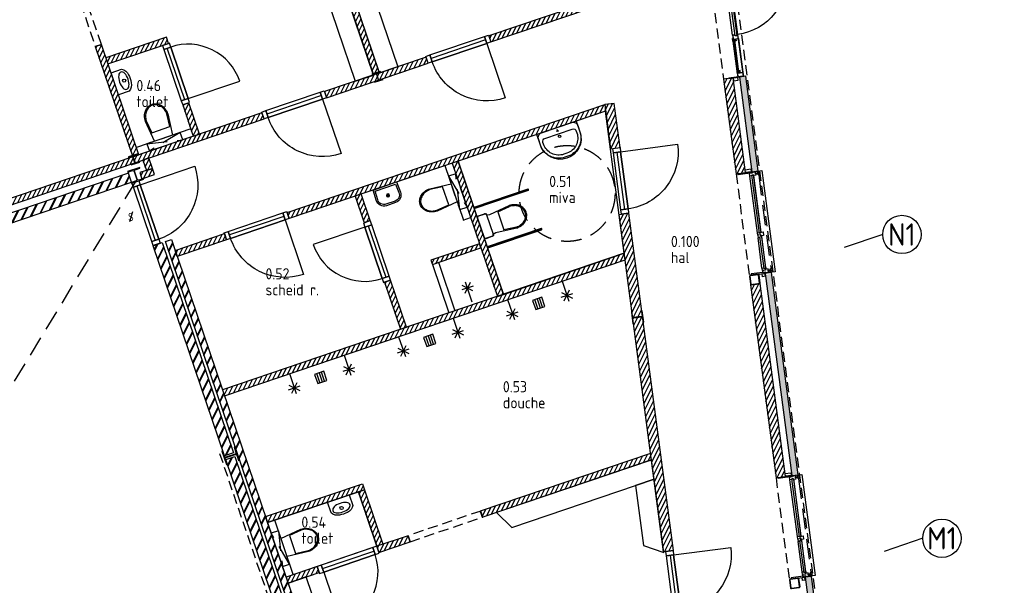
# Model space of a CAD drawing. Header units: millimetres. Extents: x -30480 to 214890, y -181324 to 108676.
# Tile 29 of 48: x 87044 to 102439, y -110970 to -102125. Entities that reach past the tile are written whole.
import ezdxf
from ezdxf.enums import TextEntityAlignment as Align
from ezdxf.xclip import XClip

# ---------------------------------------------------------------- set-up
doc = ezdxf.new("R2010")
doc.units = ezdxf.units.MM
doc.header["$LTSCALE"] = 100
doc.header["$XCLIPFRAME"] = 2
for name, pattern in [('082403 X-ref$0$DASHDOT2', [12.7, 6.35, -3.175, 0, -3.175]), ('082403 X-ref$0$DASHED', [0.75, 0.5, -0.25]), ('082403 X-ref$0$DASHED2', [9.525, 6.35, -3.175]), ('082403 X-ref$0$HIDDEN2', [4.7625, 3.175, -1.5875])]:
    doc.linetypes.add(name, pattern=pattern)
for name, color, linetype in [('082403 X-ref$0$Beveilig-Alg-Txt', 253, 'Continuous'), ('082403 X-ref$0$bib', 253, 'Continuous'), ('082403 X-ref$0$BiKoz-Draai-Az', 253, 'Continuous'), ('082403 X-ref$0$BiKoz-Hout-Az', 253, 'Continuous'), ('082403 X-ref$0$BiKoz-Hout-Drs', 253, 'Continuous'), ('082403 X-ref$0$BiWand-Bakst-Drs', 253, 'Continuous'), ('082403 X-ref$0$BuKoz-Alum-Az', 253, 'Continuous'), ('082403 X-ref$0$BuKoz-Alum-Drs', 253, 'Continuous'), ('082403 X-ref$0$BuKoz-Glas-Drs', 253, 'Continuous'), ('082403 X-ref$0$BuWand-Alg-Arc', 253, 'Continuous'), ('082403 X-ref$0$BuWand-Bakst-Drs', 253, 'Continuous'), ('082403 X-ref$0$Construct-Beton-Drs', 253, 'Continuous'), ('082403 X-ref$0$Construct-Staal-Drs', 253, 'Continuous'), ('082403 X-ref$0$DIM25', 8, 'Continuous'), ('082403 X-ref$0$Inricht-Alg-Az', 253, 'Continuous'), ('082403 X-ref$0$InrSanit-Alg-Az', 253, 'Continuous'), ('082403 X-ref$0$kozijn', 8, 'Continuous'), ('082403 X-ref$0$kozijn1', 8, 'Continuous'), ('082403 X-ref$0$MTXT25-1', 253, 'Continuous'), ('082403 X-ref$0$MTXT35-1', 253, 'Continuous'), ('082403 X-ref$0$nieuw uitzet', 253, 'Continuous'), ('082403 X-ref$0$Sanitair-Alg-Az', 253, 'Continuous'), ('082403 X-ref$0$Sanitair-Alg-Drs', 253, 'Continuous'), ('082403 X-ref$0$Stramien-Alg-Az', 9, '082403 X-ref$0$DASHDOT2'), ('082403 X-ref$0$Stramien-Alg-Drs', 8, 'Continuous'), ('082403 X-ref$0$Stramien-Alg-Txt', 253, 'Continuous'), ('082403 X-ref$0$Vloer-Alg-Arc', 253, 'Continuous'), ('082403 X-ref$0$VloerAfw-Hard-Az', 253, 'Continuous')]:
    doc.layers.add(name, color=color, linetype=linetype)
doc.styles.add('082403 X-ref$0$BOS', font='isocp.shx')
doc.styles.add('082403 X-ref$0$Standard', font='isocp.shx')
pattern_1 = [(63.75, (9.52, 3.23), (-51.256277, 25.2768), [])]

# ---------------------------------------------------------------- blocks, each defined once
blk = doc.blocks.new('082403 X-ref$0$binkozdeur1034')
at = {"layer": '082403 X-ref$0$BiKoz-Draai-Az'}
blk.add_lwpolyline([(967, 0), (67, 0), (67, -900, 0.414214)], format="xyb", close=True, dxfattribs=at)
at = {"layer": '082403 X-ref$0$BiKoz-Hout-Az'}
blk.add_line((67, 57), (967, 57), dxfattribs=at)
blk.add_lwpolyline([(67, 0), (967, 0), (967, 114), (67, 114)], close=True, dxfattribs=at)
at = {"layer": '082403 X-ref$0$BiKoz-Hout-Drs'}
for points in [[(0, 0), (67, 0), (67, 114), (0, 114)], [(967, 0), (1034, 0), (1034, 114), (967, 114)]]:
    blk.add_lwpolyline(points, close=True, dxfattribs=at)
blk = doc.blocks.new('082403 X-ref$0$binkozdeur984')
at = {"layer": '082403 X-ref$0$BiKoz-Draai-Az'}
blk.add_lwpolyline([(917, 0), (67, 0), (67, -850, 0.414214)], format="xyb", close=True, dxfattribs=at)
at = {"layer": '082403 X-ref$0$BiKoz-Hout-Az'}
blk.add_line((67, 57), (917, 57), dxfattribs=at)
blk.add_lwpolyline([(67, 0), (917, 0), (917, 114), (67, 114)], close=True, dxfattribs=at)
at = {"layer": '082403 X-ref$0$BiKoz-Hout-Drs'}
for points in [[(0, 0), (67, 0), (67, 114), (0, 114)], [(917, 0), (984, 0), (984, 114), (917, 114)]]:
    blk.add_lwpolyline(points, close=True, dxfattribs=at)
blk = doc.blocks.new('082403 X-ref$0$toilethangend met reservoir')
at = {"layer": '082403 X-ref$0$BiKoz-Hout-Drs'}
blk.add_line((120, -175), (120, 725), dxfattribs=at)
at = {"layer": '082403 X-ref$0$Sanitair-Alg-Az', "linetype": '082403 X-ref$0$HIDDEN2'}
for p, q in [((120, 0), (0, 550)), ((120, 550), (0, 0))]:
    blk.add_line(p, q, dxfattribs=at)
blk.add_lwpolyline([(120, 550), (0, 550), (0, 0), (120, 0)], close=True, dxfattribs=at)
at = {"layer": '082403 X-ref$0$Sanitair-Alg-Az'}
blk.add_lwpolyline([(120, 424), (460, 460, -0.08399), (546, 445, -0.091257), (616, 406, -0.103849), (664, 344, -0.114925), (680, 275, -0.114925), (664, 206, -0.103849), (616, 144, -0.091257), (546, 105, -0.08399), (460, 90), (120, 126)], format="xyb", dxfattribs=at)
blk.add_lwpolyline([(462, 105, 0.081247), (541, 119, 0.091257), (606, 156, 0.103849), (650, 212, 0.114925), (665, 275, 0.114925), (650, 338, 0.103849), (606, 394, 0.091257), (541, 431, 0.081247), (462, 445), (260, 424), (260, 126)], format="xyb", close=True, dxfattribs=at)
blk = doc.blocks.new('082403 X-ref$0$wastafel1')
at = {"layer": '082403 X-ref$0$Sanitair-Alg-Az'}
for p, q in [((-51, 18), (-51, -20)), ((-70, -1), (-32, -1))]:
    blk.add_line(p, q, dxfattribs=at)
for points in [[(-180, 325), (-75, 325, -0.414214), (0, 250), (0, -250, -0.414214), (-75, -325), (-180, -325, -0.414214), (-480, -25), (-480, 25, -0.414214)], [(-180, 275), (-150, 275, -0.414214), (-100, 225), (-100, -225, -0.414214), (-150, -275), (-180, -275, -0.414214), (-430, -25), (-430, 25, -0.414214)]]:
    blk.add_lwpolyline(points, format="xyb", close=True, dxfattribs=at)
blk.add_circle((-144, 0), 18.9, dxfattribs=at)
blk = doc.blocks.new('082403 X-ref$0$toilet1')
at = {"layer": '082403 X-ref$0$Sanitair-Alg-Az'}
for p, q in [((-335, 0), (-335, -890)), ((-315, -890), (-315, 0)), ((160, 0), (-160, 0)), ((315, 0), (315, -890)), ((335, -890), (335, 0)), ((-185, -25), (-185, -125)), ((160, -150), (-160, -150)), ((185, -25), (185, -125)), ((-185, -530), (-150, -200)), ((150, -200), (185, -530)), ((-170, -532), (-149, -330)), ((149, -330), (-149, -330)), ((149, -330), (170, -532))]:
    blk.add_line(p, q, dxfattribs=at)
for centre, radius, start, end in [((-160, -25), 25, 90, 180), ((160, -25), 25, 0, 90), ((-160, -125), 25, 180, 270), ((160, -125), 25, 270, 0), ((76, -530), 261, 180, 199.204), ((76, -530), 246, 180, 199.204), ((39, -543), 207, 199.204, 220.0608), ((-39, -543), 207, 319.9392, 340.796), ((-76, -530), 246, 340.796, 0), ((-76, -530), 261, 340.796, 0), ((39, -543), 222, 199.204, 220.0608), ((15, -563), 191, 220.0608, 243.7761), ((15, -563), 176, 220.0608, 243.7761), ((0, -594), 156, 243.7761, 270), ((0, -594), 141, 243.7761, 270), ((0, -594), 141, 270, 296.2239), ((0, -594), 156, 270, 296.2239), ((-15, -563), 176, 296.2239, 319.9392), ((-15, -563), 191, 296.2239, 319.9392), ((-39, -543), 222, 319.9392, 340.796), ((-325, -890), 10, 180, 0), ((325, -890), 10, 180, 0)]:
    blk.add_arc(centre, radius, start, end, dxfattribs=at)
blk = doc.blocks.new('082403 X-ref$0$douche-kop')
at = {"layer": '082403 X-ref$0$Sanitair-Alg-Drs'}
for p, q in [((0, 0), (329, 0)), ((301, -67), (167, 67)), ((167, -67), (301, 67)), ((234, -95), (234, 95))]:
    blk.add_line(p, q, dxfattribs=at)
blk = doc.blocks.new('082403 X-ref$0$schrobput')
at = {"layer": '082403 X-ref$0$VloerAfw-Hard-Az'}
for p, q in [((-37.5, -75), (-37.5, 75)), ((0, 75), (0, -75)), ((37.5, -75), (37.5, 75))]:
    blk.add_line(p, q, dxfattribs=at)
blk.add_lwpolyline([(-75, -75), (75, -75), (75, 75), (-75, 75)], close=True, dxfattribs=at)
blk = doc.blocks.new('082403 X-ref$0$kozgymdeurraamreglit')
at = {"layer": '082403 X-ref$0$BiKoz-Draai-Az'}
blk.add_lwpolyline([(26, -607), (26, -1480), (899, -1480, 0.414214)], format="xyb", close=True, dxfattribs=at)
at = {"layer": '082403 X-ref$0$BuKoz-Alum-Az'}
for p, q in [((-64, -512), (-64, -42)), ((26, -542), (26, -12)), ((-57, -607), (-57, -1480)), ((26, -607), (26, -1480))]:
    blk.add_line(p, q, dxfattribs=at)
at = {"layer": '082403 X-ref$0$BuKoz-Alum-Drs'}
for points in [[(-59, -42), (-64, -42), (-64, 1), (-59, 1), (-59, -14), (-14, -14), (-14, -42), (-34, -42), (-34, -27), (-59, -27)], [(-7, 51), (-21, 51), (-21, 51), (-55, 51), (-55, -10), (24, -10), (24, 51), (1, 51), (1, 51)], [(-61, -40), (-62, -40), (-62, -1), (-61, -1), (-61, -16), (-16, -16), (-16, -40), (-32, -40), (-32, -25), (-61, -25)], [(-59, -512), (-64, -512), (-64, -555), (-59, -555), (-59, -540), (-14, -540), (-14, -512), (-34, -512), (-34, -527), (-59, -527)], [(-61, -514), (-62, -514), (-62, -553), (-61, -553), (-61, -538), (-16, -538), (-16, -514), (-32, -514), (-32, -529), (-61, -529)], [(-7, -590), (-21, -590), (-21, -605), (-55, -605), (-55, -544), (24, -544), (24, -605), (8, -605), (8, -590)], [(-7, -1497), (-21, -1497), (-21, -1482), (-55, -1482), (-55, -1543), (24, -1543), (24, -1482), (8, -1482), (8, -1497)]]:
    blk.add_lwpolyline(points, close=True, dxfattribs=at)
for points in [[(-7, 53), (-19, 53), (-19, 53), (-57, 53), (-57, -12), (26, -12), (26, 53), (-1, 53), (-1, 53), (-7, 53)], [(-7, -592), (-19, -592), (-19, -607), (-57, -607), (-57, -542), (26, -542), (26, -607), (6, -607), (6, -592), (-7, -592)], [(-7, -1495), (-19, -1495), (-19, -1480), (-57, -1480), (-57, -1545), (26, -1545), (26, -1480), (6, -1480), (6, -1495), (-7, -1495)]]:
    blk.add_lwpolyline(points, dxfattribs=at)
at = {"layer": '082403 X-ref$0$BuKoz-Glas-Drs'}
for points in [[(-52, 55), (-52, 53), (-202, 53), (-202, 55)], [(-62, 55), (-137, 55), (-137, 100), (-62, 100)], [(-34, -27), (-34, -527), (-59, -527), (-59, -27)], [(-19, -592), (-19, -1495), (6, -1495), (6, -592)], [(-52, -1547), (-52, -1545), (-202, -1545), (-202, -1547)], [(-62, -1547), (-137, -1547), (-137, -1592), (-62, -1592)]]:
    blk.add_lwpolyline(points, close=True, dxfattribs=at)
at = {"layer": '082403 X-ref$0$BuWand-Alg-Arc'}
blk.add_line((26, 53), (26, -1545), dxfattribs=at)
blk = doc.blocks.new('082403 X-ref$0$fontein')
at = {"layer": '082403 X-ref$0$InrSanit-Alg-Az'}
for points in [[(-75, 300, 0.431046), (-200, 168), (-195, 0), (195, 0), (200, 168, 0.431046), (75, 300)], [(-75, 275, 0.43387), (-175, 168), (-170, 25), (170, 25), (175, 168, 0.43387), (75, 275)]]:
    blk.add_lwpolyline(points, format="xyb", close=True, dxfattribs=at)
for points in [[(20, 155), (-20, 155)], [(0, 175), (0, 135)]]:
    blk.add_lwpolyline(points, dxfattribs=at)
for radius in [25, 20]:
    blk.add_circle((0, 155), radius, dxfattribs=at)
blk = doc.blocks.new('082403 X-ref$0$slot van binnenuit zonder sleutel')
at = {"layer": '082403 X-ref$0$Beveilig-Alg-Txt'}
blk.add_line((47, 157), (-47, -157), dxfattribs=at)
at = {"layer": '082403 X-ref$0$Beveilig-Alg-Txt', "style": '082403 X-ref$0$BOS'}
blk.add_text('S', height=250, dxfattribs=at).set_placement((0, 0), align=Align.MIDDLE)
blk = doc.blocks.new('082403 X-ref$0$_HEA180')
at = {"layer": '082403 X-ref$0$Construct-Staal-Drs'}
blk.add_lwpolyline([(-90, -85.5), (90, -85.5), (90, -76), (18, -76, -0.4142136), (3, -61), (3, 61, -0.4142136), (18, 76), (90, 76), (90, 85.5), (-90, 85.5), (-90, 76), (-18, 76, -0.4142136), (-3, 61), (-3, -61, -0.4142136), (-18, -76), (-90, -76)], format="xyb", close=True, dxfattribs=at)
blk = doc.blocks.new('082403 X-ref$0$fontein 1')
at = {"layer": '082403 X-ref$0$InrSanit-Alg-Az'}
blk.add_lwpolyline([(-66, -250, -0.243912), (-180, -175), (-180, 0), (180, 0), (180, -175, -0.243912), (66, -250, -0.070769)], format="xyb", close=True, dxfattribs=at)
blk.add_lwpolyline([(-140, -136), (-142, -150), (-140, -164), (-132, -177), (-120, -190), (-103, -200), (-103, -200), (-82, -208), (-57, -214), (-29, -218), (0, -219), (29, -218), (57, -214), (82, -208), (103, -200), (120, -190), (132, -177), (140, -164), (142, -150), (140, -136), (132, -123), (120, -110), (103, -100), (82, -92), (57, -86), (29, -82), (0, -81), (-29, -82), (-57, -86), (-82, -92), (-103, -100), (-120, -110), (-132, -123)], close=True, dxfattribs=at)
blk.add_circle((0, -155), 25, dxfattribs=at)
blk = doc.blocks.new('082403 X-ref$0$ruimtenummer met m2_1')
at = {"layer": '082403 X-ref$0$MTXT25-1', "style": '082403 X-ref$0$BOS'}
blk.add_attdef('OPPERVLAKTE', (0, 498), '', height=250, dxfattribs=at)
at = {"layer": '082403 X-ref$0$MTXT35-1', "style": '082403 X-ref$0$BOS'}
for tag, p in [('RUIMTENUMMER', (-8, 1448)), ('RUIMTENAAM', (-8, 948))]:
    blk.add_attdef(tag, p, '', height=350, dxfattribs=at)
blk = doc.blocks.new('082403 X-ref$0$_K150x6.3')
at = {"layer": '082403 X-ref$0$Construct-Staal-Drs'}
for points in [[(60, 75), (-60, 75, 0.4142136), (-75, 60), (-75, -60, 0.4142136), (-60, -75), (60, -75, 0.4142136), (75, -60), (75, 60, 0.4142136)], [(60, 68.7), (-60, 68.7, 0.4142136), (-68.7, 60), (-68.7, -60, 0.4142136), (-60, -68.7), (60, -68.7, 0.4142136), (68.7, -60), (68.7, 60, 0.4142136)]]:
    blk.add_lwpolyline(points, format="xyb", close=True, dxfattribs=at)
blk = doc.blocks.new('*U86')
at = {"layer": '082403 X-ref$0$Construct-Staal-Drs'}
blk.add_lwpolyline([(-100, -95), (100, -95), (100, -85), (21.25, -85, -0.41421356), (3.25, -67), (3.25, 67, -0.41421356), (21.25, 85), (100, 85), (100, 95), (-100, 95), (-100, 85), (-21.25, 85, -0.41421356), (-3.25, 67), (-3.25, -67, -0.41421356), (-21.25, -85), (-100, -85)], format="xyb", close=True, dxfattribs=at)
blk = doc.blocks.new('*U85')
at = {"layer": '082403 X-ref$0$Construct-Staal-Drs'}
blk.add_lwpolyline([(-110, -105), (110, -105), (110, -94), (21.5, -94, -0.4142136), (3.5, -76), (3.5, 76, -0.4142136), (21.5, 94), (110, 94), (110, 105), (-110, 105), (-110, 94), (-21.5, 94, -0.4142136), (-3.5, 76), (-3.5, -76, -0.4142136), (-21.5, -94), (-110, -94)], format="xyb", close=True, dxfattribs=at)
blk = doc.blocks.new('*U87')
at = {"layer": '082403 X-ref$0$Construct-Staal-Drs'}
blk.add_lwpolyline([(-70, -66.5), (70, -66.5), (70, -58), (14.75, -58, -0.41421356), (2.75, -46), (2.75, 46, -0.41421356), (14.75, 58), (70, 58), (70, 66.5), (-70, 66.5), (-70, 58), (-14.75, 58, -0.41421356), (-2.75, 46), (-2.75, -46, -0.41421356), (-14.75, -58), (-70, -58)], format="xyb", close=True, dxfattribs=at)
blk = doc.blocks.new('082403 X-ref')
at = {"layer": '082403 X-ref$0$BuWand-Alg-Arc'}
h = blk.add_hatch(dxfattribs=at)
h.set_pattern_fill('ANSI31', color=256, scale=18, angle=18.75, style=0)
h.paths.add_polyline_path([(41570, 75428), (41475, 75396), (43123, 70541), (43218, 70573)])
h = blk.add_hatch(dxfattribs=at)
h.set_pattern_fill('ANSI31', color=256, scale=18, angle=18.75, style=0)
h.paths.add_polyline_path([(46574, 71692), (44932, 71134), (44964, 71039), (46588, 71590)])
h.paths.add_polyline_path([(48393, 72309), (46574, 71692), (46588, 71590), (48406, 72208)])
h = blk.add_hatch(dxfattribs=at)
h.set_pattern_fill('ANSI31', color=256, scale=18, style=0)
h.set_pattern_definition([(63.75, (17820.097, 3764.48), (-51.256277, 25.2768), [])])
h.paths.add_polyline_path([(38875, 71000), (38780, 70968), (39365, 69244), (39460, 69277)])
h = blk.add_hatch(dxfattribs=at)
h.set_pattern_fill('ANSI31', color=256, scale=18, angle=18.75, style=0)
h.paths.add_polyline_path([(38946, 70792), (38978, 70697), (39925, 71018), (39893, 71113)])
h = blk.add_hatch(dxfattribs=at)
h.set_pattern_fill('ANSI31', color=256, scale=18, angle=18.75, style=0)
h.paths.add_polyline_path([(42365, 70263), (42397, 70168), (43985, 70707), (43953, 70802)])
h = blk.add_hatch(dxfattribs=at)
h.set_pattern_fill('ANSI31', color=256, scale=18, angle=18.75, style=0)
h.set_pattern_definition([(63.75, (-3127.594, 23755.39), (-51.256277, 25.2768), [])])
h.paths.add_polyline_path([(48751, 70478), (48602, 70459), (48798, 68977), (48946, 68997)])
for points in [[(48949, 70504), (48850, 70491), (49045, 69010), (49145, 69023)], [(49355, 67423), (49259, 67391), (49671, 64259), (49770, 64272)]]:
    blk.add_hatch(color=256, dxfattribs=at).paths.add_polyline_path(points)
h = blk.add_hatch(dxfattribs=at)
h.set_pattern_fill('ANSI31', color=256, scale=18, angle=18.75, style=0)
h.paths.add_polyline_path([(40241, 70087), (40147, 70055), (40312, 69566), (40407, 69598)])
h = blk.add_hatch(dxfattribs=at)
h.set_pattern_fill('ANSI31', color=256, scale=18, angle=18.75, style=0)
h.paths.add_polyline_path([(46758, 69959), (46745, 70060), (41779, 68374), (41811, 68280), (44453, 69176)])
h = blk.add_hatch(dxfattribs=at)
h.set_pattern_fill('ANSI31', color=256, scale=18, angle=18.75, style=0)
h.paths.add_polyline_path([(46984, 69388), (46836, 69368), (46745, 70060), (46893, 70079)])
h = blk.add_hatch(dxfattribs=at)
h.set_pattern_fill('ANSI31', color=256, scale=18, angle=18.75, style=0)
h.set_pattern_definition([(63.75, (39365.47, 69149.78), (-51.2563, 25.2768), [])])
h.paths.add_polyline_path([(41386, 69930), (41418, 69836), (39398, 69150), (39365, 69244)])
h = blk.add_hatch(dxfattribs=at)
h.set_pattern_fill('ANSI31', color=256, scale=18, style=0)
h.set_pattern_definition([(63.75, (-6e-11, 6e-14), (-51.256277, 25.2768), [])])
h.paths.add_polyline_path([(37125, 68378), (37093, 68473), (39365, 69244), (39398, 69150)])
h = blk.add_hatch(dxfattribs=at)
h.set_pattern_fill('ANSI31', color=256, scale=18, angle=18.75, style=0)
h.paths.add_polyline_path([(39674, 69063), (39619, 69225), (39524, 69193), (39579, 69031)])
h = blk.add_hatch(dxfattribs=at)
h.set_pattern_fill('ANSI31', color=256, scale=18, angle=18.75, style=0)
h.paths.add_polyline_path([(44453, 69176), (44359, 69144), (45066, 67061), (45160, 67093)])
h = blk.add_hatch(dxfattribs=at)
h.set_pattern_fill('METSW', color=256, scale=2, style=0)
h.set_pattern_definition([(63.75, (28934.01, 65341.33), (-98.656, 48.6518), []), (63.75, (28929.19, 65355.53), (-98.656, 48.6518), [])])
h.paths.add_polyline_path([(31405, 66300), (31727, 66409), (32049, 66519), (32050, 66516), (31728, 66407), (31406, 66298)], flags=16)
edge = h.paths.add_edge_path()
edge.add_line((39348, 68848), (39300, 68990))
edge.add_line((39300, 68990), (28934, 65471))
edge.add_arc((28952, 65474), 18, 189.1559, 198.75)
edge.add_line((28935, 65468), (28978, 65341))
edge.add_arc((28995, 65347), 18, 198.75, 244.9883)
edge.add_line((28987, 65331), (29100, 65369))
edge.add_line((29100, 65369), (29053, 65505))
edge.add_line((29053, 65505), (29697, 65724))
edge.add_line((29697, 65724), (29744, 65588))
edge.add_line((29744, 65588), (39348, 68848))
h = blk.add_hatch(dxfattribs=at)
h.set_pattern_fill('ANSI31', color=256, scale=18, angle=18.75, style=0)
h.paths.add_polyline_path([(39706, 68968), (39674, 69063), (39475, 68996), (39507, 68901)])
h = blk.add_hatch(dxfattribs=at)
h.set_pattern_fill('ANSI31', color=256, scale=18, angle=18.75, style=0)
h.paths.add_polyline_path([(42938, 68662), (42843, 68630), (42985, 68213), (43080, 68245)])
h = blk.add_hatch(dxfattribs=at)
h.set_pattern_fill('ANSI31', color=256, scale=18, angle=18.75, style=0)
h.paths.add_polyline_path([(47665, 63066), (47814, 63085), (47119, 68363), (46971, 68343)])
h = blk.add_hatch(dxfattribs=at)
h.set_pattern_fill('METSW', color=256, scale=2, style=0)
h.set_pattern_definition([(63.75, (16824.45, 73897.43), (-98.656, 48.65176), []), (63.75, (16819.63, 73911.63), (-98.656, 48.65176), [])])
h.paths.add_polyline_path([(40943, 64616), (40801, 64568), (39685, 67854), (39827, 67903)])
h = blk.add_hatch(dxfattribs=at)
h.set_pattern_fill('METSW', color=256, scale=2, style=0)
h.set_pattern_definition([(63.75, (19886.91, 65464.88), (-98.656, 48.65176), []), (63.75, (19882.09, 65479.09), (-98.656, 48.65176), [])])
h.paths.add_polyline_path([(44151, 55630), (44057, 55598), (39875, 67919), (39969, 67951)])
h = blk.add_hatch(dxfattribs=at)
h.set_pattern_fill('ANSI31', color=256, scale=18, angle=18.75, style=0)
h.paths.add_polyline_path([(40832, 67947), (40800, 68042), (40018, 67776), (40050, 67682)])
h = blk.add_hatch(dxfattribs=at)
h.set_pattern_fill('ANSI31', color=256, scale=18, angle=18.75, style=0)
h.paths.add_polyline_path([(40767, 65602), (40799, 65507), (47107, 67648), (47093, 67749), (45066, 67061), (45066, 67061)])
h = blk.add_hatch(dxfattribs=at)
h.set_pattern_fill('ANSI31', color=256, scale=18, angle=18.75, style=0)
h.paths.add_polyline_path([(44809, 67819), (44786, 67885), (44028, 67628), (44051, 67561)])
h = blk.add_hatch(dxfattribs=at)
h.set_pattern_fill('ANSI31', color=256, scale=18, angle=18.75, style=0)
h.paths.add_polyline_path([(43396, 67314), (43301, 67281), (43551, 66547), (43645, 66579)])
h = blk.add_hatch(dxfattribs=at)
h.set_pattern_fill('ANSI31', color=256, scale=18, angle=18.75, style=0)
h.set_pattern_definition([(63.75, (-2501.967, 19004.326), (-51.256277, 25.2768), [])])
h.paths.add_polyline_path([(49175, 67260), (49026, 67240), (49423, 64226), (49572, 64246)])
h = blk.add_hatch(dxfattribs=at)
h.set_pattern_fill('METSW', color=256, scale=2, style=0)
h.set_pattern_definition([(63.75, (19329.8, 70047.88), (-98.656, 48.65176), []), (63.75, (19324.98, 70062.08), (-98.656, 48.65176), [])])
h.paths.add_polyline_path([(42454, 60165), (42312, 60117), (40820, 64511), (40962, 64559)])
h = blk.add_hatch(dxfattribs=at)
h.set_pattern_fill('ANSI31', color=8, scale=18, angle=18.75, style=0)
h.paths.add_polyline_path([(47476, 64505), (47463, 64606), (44797, 63701), (44829, 63606)])
h = blk.add_hatch(dxfattribs=at)
h.set_pattern_fill('ANSI31', color=256, scale=18, angle=18.75, style=0)
h.set_pattern_definition(pattern_1)
h.paths.add_polyline_path([(42955, 64132), (41440, 63618), (41472, 63523), (42987, 64037)])
h = blk.add_hatch(dxfattribs=at)
h.set_pattern_fill('ANSI31', color=256, scale=18, angle=18.75, style=0)
h.set_pattern_definition(pattern_1)
h.paths.add_polyline_path([(42987, 64037), (42893, 64005), (43003, 63679), (43182, 63153), (43277, 63185)])
h = blk.add_hatch(dxfattribs=at)
h.set_pattern_fill('ANSI31', color=256, scale=18, angle=18.75, style=0)
h.set_pattern_definition(pattern_1)
h.paths.add_polyline_path([(43670, 63319), (43182, 63153), (43214, 63058), (43702, 63224)])
h = blk.add_hatch(dxfattribs=at)
h.set_pattern_fill('ANSI31', color=256, scale=18, angle=18.75, style=0)
h.set_pattern_definition(pattern_1)
h.paths.add_polyline_path([(42250, 62837), (41762, 62671), (41794, 62576), (42078, 62673), (42282, 62742)])
h = blk.add_hatch(color=8, dxfattribs=at)
h.paths.add_polyline_path([(49981, 62672), (49884, 62639), (50155, 60582), (50251, 60615)])
h.paths.add_polyline_path([(50251, 60615), (50155, 60582), (50296, 59508), (50396, 59521)])
h.paths.add_polyline_path([(49979, 62683), (49880, 62670), (49884, 62639), (49981, 62672)])
blk.add_line((39365, 69244), (39398, 69150))
at = {"layer": '082403 X-ref$0$BiWand-Bakst-Drs'}
for p, q in [((44112, 69061), (43574, 68878)), ((44534, 68253), (44648, 68292))]:
    blk.add_line(p, q, dxfattribs=at)
for points in [[(43123, 70541), (43218, 70573), (41570, 75428), (41475, 75396)], [(44932, 71134), (44964, 71039), (48422, 72213), (48409, 72314)], [(39365, 69244), (39460, 69277), (38875, 71000), (38780, 70968)], [(38978, 70697), (39925, 71018), (39893, 71113), (38946, 70792)], [(42365, 70263), (42397, 70168), (43985, 70707), (43953, 70802)], [(40312, 69566), (40407, 69598), (40241, 70087), (40147, 70055)], [(41779, 68374), (46745, 70060), (46758, 69959), (41811, 68279)], [(46984, 69388), (46893, 70079), (46745, 70060), (46836, 69368)], [(39398, 69150), (41418, 69836), (41386, 69930), (39365, 69244)], [(39524, 69193), (39579, 69031), (39674, 69063), (39619, 69225)], [(45066, 67061), (45160, 67093), (44453, 69176), (44359, 69144)], [(21362, 62901), (21410, 62759), (39348, 68848), (39300, 68990)], [(39507, 68901), (39706, 68968), (39674, 69063), (39475, 68996)], [(42843, 68630), (42985, 68213), (43080, 68245), (42938, 68662)], [(47119, 68363), (47814, 63085), (47665, 63066), (46971, 68343)], [(39685, 67854), (39827, 67903), (40943, 64616), (40801, 64568)], [(39875, 67919), (39969, 67951), (44151, 55630), (44057, 55598)], [(40027, 67779), (40800, 68042), (40832, 67947), (40060, 67685)], [(44028, 67628), (44051, 67561), (44809, 67819), (44786, 67885)], [(40799, 65507), (47064, 67634), (47051, 67735), (40767, 65602)], [(43301, 67281), (43551, 66547), (43645, 66579), (43396, 67314)], [(40820, 64511), (40962, 64559), (42454, 60165), (42312, 60117)], [(42955, 64132), (42987, 64037), (41472, 63523), (41440, 63618)], [(42987, 64037), (43277, 63185), (43182, 63153), (42893, 64005)], [(43214, 63058), (43702, 63224), (43670, 63319), (43182, 63153)], [(41794, 62576), (42282, 62742), (42250, 62837), (41762, 62671)]]:
    blk.add_lwpolyline(points, close=True, dxfattribs=at)
at = {"layer": '082403 X-ref$0$BiWand-Bakst-Drs', "linetype": '082403 X-ref$0$HIDDEN2', "ltscale": 0.5}
for points in [[(38780, 70968), (38875, 71000), (38489, 72136), (38395, 72104)], [(43702, 63224), (44839, 63610), (44806, 63704), (43670, 63319)]]:
    blk.add_lwpolyline(points, close=True, dxfattribs=at)
at = {"layer": '082403 X-ref$0$BiWand-Bakst-Drs', "color": 8}
blk.add_lwpolyline([(47476, 64505), (47463, 64606), (44797, 63701), (44829, 63606)], close=True, dxfattribs=at)
at = {"layer": '082403 X-ref$0$BuWand-Bakst-Drs'}
for points in [[(48850, 70491), (49045, 69010), (49145, 69023), (48949, 70504)], [(37125, 68378), (39398, 69150), (39365, 69244), (37093, 68473)], [(49255, 67421), (49671, 64259), (49770, 64272), (49354, 67435)]]:
    blk.add_lwpolyline(points, close=True, dxfattribs=at)
at = {"layer": '082403 X-ref$0$BuWand-Bakst-Drs', "color": 8}
blk.add_lwpolyline([(49880, 62670), (50296, 59508), (50396, 59521), (49979, 62683)], close=True, dxfattribs=at)
at = {"layer": '082403 X-ref$0$Construct-Beton-Drs', "linetype": '082403 X-ref$0$DASHED', "ltscale": 3}
blk.add_line((40724, 64605), (43804, 55533), dxfattribs=at)
at = {"layer": '082403 X-ref$0$Construct-Beton-Drs'}
for points in [[(48798, 68977), (48946, 68997), (48751, 70478), (48602, 70459)], [(49423, 64226), (49572, 64246), (49175, 67260), (49026, 67240)]]:
    blk.add_lwpolyline(points, close=True, dxfattribs=at)
at = {"layer": '082403 X-ref$0$DIM25', "color": 8, "linetype": '082403 X-ref$0$DASHED2', "ltscale": 0.01}
for p, q in [((49146, 68988), (49091, 68981)), ((49346, 67469), (49291, 67462)), ((49771, 64237), (49717, 64229)), ((49971, 62718), (49917, 62711))]:
    blk.add_line(p, q, dxfattribs=at)
at = {"layer": '082403 X-ref$0$Inricht-Alg-Az', "linetype": '082403 X-ref$0$HIDDEN2'}
blk.add_line((39408, 68857), (31984, 56632), dxfattribs=at)
at = {"layer": '082403 X-ref$0$Inricht-Alg-Az'}
for points in [[(41850, 75537), (43508, 70651), (43224, 70554), (41566, 75440)], [(41187, 75312), (42845, 70426), (43130, 70522), (41471, 75408)], [(41794, 62576), (42919, 59262), (43203, 59358), (42078, 62673)]]:
    blk.add_lwpolyline(points, close=True, dxfattribs=at)
at = {"layer": '082403 X-ref$0$Inricht-Alg-Az', "color": 8}
for points in [[(45291, 63446), (47516, 64202), (47476, 64505), (45052, 63682)], [(47667, 63057), (47516, 64202), (47226, 64103), (47350, 63167)]]:
    blk.add_lwpolyline(points, close=True, dxfattribs=at)
at = {"layer": '082403 X-ref$0$Inricht-Alg-Az', "linetype": '082403 X-ref$0$HIDDEN2'}
blk.add_circle((46156, 68670), 750, dxfattribs=at)
at = {"layer": '082403 X-ref$0$kozijn', "color": 8, "linetype": '082403 X-ref$0$HIDDEN2'}
for p, q in [((49152, 68961), (49345, 67496)), ((49777, 64210), (49970, 62745))]:
    blk.add_line(p, q, dxfattribs=at)
at = {"layer": '082403 X-ref$0$kozijn', "color": 8}
for points in [[(49064, 69009), (49200, 69027), (49409, 67445), (49272, 67427)], [(49045, 68947), (49043, 68957), (49068, 68960), (49069, 68950)], [(49069, 68950), (49068, 68960), (49043, 68957), (49045, 68947)], [(49670, 64196), (49669, 64206), (49694, 64209), (49695, 64199)], [(49695, 64199), (49694, 64209), (49669, 64206), (49670, 64196)], [(49689, 64258), (49826, 64276), (50034, 62694), (49897, 62676)]]:
    blk.add_lwpolyline(points, dxfattribs=at)
for points in [[(49245, 67419), (49251, 67375), (49211, 67369), (49205, 67414)], [(49870, 62668), (49876, 62623), (49836, 62618), (49831, 62663)]]:
    blk.add_lwpolyline(points, close=True, dxfattribs=at)
at = {"layer": '082403 X-ref$0$kozijn1', "color": 8}
for p, q in [((49132, 68057), (49015, 68943)), ((49193, 68065), (49076, 68951)), ((49204, 67503), (49142, 67979)), ((49266, 67511), (49203, 67987)), ((49818, 63314), (49702, 64200)), ((49757, 63306), (49640, 64192)), ((49830, 62752), (49767, 63228)), ((49891, 62759), (49829, 63236))]:
    blk.add_line(p, q, dxfattribs=at)
for points in [[(49053, 69011), (49055, 68993), (48830, 68963), (48827, 68981)], [(49029, 69054), (49035, 69009), (48946, 68998), (48940, 69042)], [(49009, 68987), (49009, 68987), (49058, 68993), (49056, 69003), (49099, 69009), (49106, 68955), (49069, 68950), (49068, 68960), (49043, 68957), (49045, 68947), (49015, 68943)], [(49137, 68994), (49139, 68979), (49104, 68975), (49102, 68989)], [(49155, 69016), (49162, 68963), (49142, 68960), (49135, 69013)], [(49068, 68960), (49187, 68054), (49163, 68051), (49043, 68957)], [(49137, 68018), (49132, 68057), (49161, 68061), (49163, 68051), (49187, 68054), (49186, 68064), (49223, 68069), (49230, 68015), (49190, 68010), (49188, 68025)], [(49137, 68018), (49142, 67979), (49172, 67983), (49170, 67993), (49195, 67996), (49196, 67986), (49203, 67987), (49200, 68008), (49186, 68006), (49183, 68024)], [(49195, 67996), (49260, 67500), (49236, 67496), (49170, 67993)], [(49262, 67422), (49260, 67440), (49034, 67411), (49036, 67393)], [(49210, 67464), (49205, 67502), (49234, 67506), (49236, 67496), (49260, 67500), (49259, 67510), (49266, 67511), (49269, 67489), (49254, 67487), (49256, 67470)], [(49210, 67463), (49214, 67434), (49243, 67438), (49243, 67438), (49262, 67441), (49263, 67431), (49306, 67436), (49299, 67490), (49259, 67485), (49261, 67470)], [(49339, 67460), (49337, 67475), (49302, 67471), (49303, 67456)], [(49354, 67497), (49362, 67444), (49342, 67441), (49335, 67495)], [(49678, 64260), (49681, 64242), (49455, 64212), (49453, 64230)], [(49655, 64303), (49661, 64258), (49572, 64247), (49566, 64291)], [(49635, 64236), (49635, 64236), (49683, 64242), (49682, 64252), (49724, 64258), (49732, 64204), (49695, 64199), (49694, 64209), (49669, 64206), (49670, 64196), (49640, 64192)], [(49694, 64209), (49813, 63303), (49788, 63300), (49669, 64206)], [(49763, 64243), (49765, 64228), (49729, 64223), (49727, 64238)], [(49780, 64265), (49787, 64211), (49767, 64209), (49760, 64262)], [(49762, 63267), (49757, 63306), (49787, 63310), (49788, 63300), (49813, 63303), (49812, 63313), (49848, 63318), (49855, 63264), (49816, 63259), (49814, 63274)], [(49762, 63267), (49767, 63228), (49797, 63232), (49796, 63242), (49821, 63245), (49822, 63235), (49829, 63236), (49826, 63257), (49811, 63255), (49809, 63273)], [(49821, 63245), (49886, 62749), (49861, 62745), (49796, 63242)], [(49887, 62671), (49885, 62689), (49660, 62660), (49662, 62642)], [(49835, 62713), (49830, 62751), (49860, 62755), (49861, 62745), (49886, 62749), (49885, 62759), (49891, 62759), (49894, 62738), (49880, 62736), (49882, 62719)], [(49835, 62712), (49839, 62683), (49869, 62687), (49869, 62687), (49888, 62690), (49889, 62680), (49932, 62685), (49924, 62739), (49885, 62734), (49887, 62719)], [(49965, 62709), (49963, 62724), (49927, 62719), (49929, 62705)], [(49980, 62746), (49987, 62693), (49967, 62690), (49960, 62743)]]:
    blk.add_lwpolyline(points, close=True, dxfattribs=at)
at = {"layer": '082403 X-ref$0$nieuw uitzet', "linetype": '082403 X-ref$0$HIDDEN2', "ltscale": 0.5}
for p, q in [((48374, 72197), (48602, 70459)), ((48760, 72095), (52993, 39945))]:
    blk.add_line(p, q, dxfattribs=at)
at = {"layer": '082403 X-ref$0$nieuw uitzet', "color": 8, "linetype": '082403 X-ref$0$HIDDEN2', "ltscale": 0.5}
for p, q in [((48798, 68977), (49007, 67389)), ((49423, 64226), (49632, 62638))]:
    blk.add_line(p, q, dxfattribs=at)
at = {"layer": '082403 X-ref$0$nieuw uitzet'}
blk.add_lwpolyline([(42893, 64005), (43182, 63153), (41762, 62671), (41472, 63523)], close=True, dxfattribs=at)
at = {"layer": '082403 X-ref$0$Sanitair-Alg-Az'}
for p, q in [((44146, 67594), (44403, 66836)), ((44051, 67561), (44308, 66804))]:
    blk.add_line(p, q, dxfattribs=at)
at = {"layer": '082403 X-ref$0$Stramien-Alg-Az'}
for p, q in [((51091, 68029), (50483, 67823)), ((51717, 63278), (51089, 63065))]:
    blk.add_line(p, q, dxfattribs=at)
at = {"layer": '082403 X-ref$0$Stramien-Alg-Drs'}
for centre in [(51391, 68029), (52017, 63278)]:
    blk.add_circle(centre, 300, dxfattribs=at)
at = {"layer": '082403 X-ref$0$Vloer-Alg-Arc'}
blk.add_lwpolyline([(44453, 69176), (44699, 68452), (45542, 68738), (45548, 68719), (44706, 68433), (44747, 68310), (44889, 68358), (44897, 68335), (44948, 68341), (45249, 68480, -1.111669), (45368, 68130), (45044, 68057), (45000, 68031), (45008, 68008), (44866, 67960), (44908, 67836), (45751, 68123), (45757, 68104), (44914, 67818), (45160, 67093), (47051, 67735), (46758, 69959), (46300, 69803), (46358, 69633, -1), (45742, 69424), (45684, 69594)], format="xyb", close=True, dxfattribs=at)
at = {"rotation": 108.7499999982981}
for name, p in [('082403 X-ref$0$wastafel1', (45992, 69699)), ('082403 X-ref$0$toilet1', (44807, 68135))]:
    blk.add_blockref(name, p, dxfattribs=at)
at = {"layer": '082403 X-ref$0$bib'}
for name, p, rotation in [('082403 X-ref$0$binkozdeur984', (40254, 70091), 108.7499999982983), ('082403 X-ref$0$fontein 1', (39084, 70385), 108.7499999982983), ('*U87', (43192, 70494), 198.7500000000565), ('082403 X-ref$0$toilethangend met reservoir', (40147, 69510), 108.7499999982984), ('*U87', (39386, 69202), 198.7500000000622), ('082403 X-ref$0$toilethangend met reservoir', (44415, 68978), 198.7499999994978), ('082403 X-ref$0$toilethangend met reservoir', (44415, 68978), 198.7499999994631), ('*U86', (39411, 68954), 198.7500000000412), ('082403 X-ref$0$binkozdeur984', (42972, 68209), 288.7499999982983), ('082403 X-ref$0$douche-kop', (44674, 66970), 108.7499999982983), ('082403 X-ref$0$douche-kop', (44674, 66970), 108.7499999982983), ('082403 X-ref$0$douche-kop', (46079, 67299), 288.7499999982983), ('082403 X-ref$0$douche-kop', (45226, 67010), 288.7499999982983), ('082403 X-ref$0$schrobput', (45713, 66952), 18.74999999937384), ('082403 X-ref$0$_HEA180', (47258, 66734), 97.5000000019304), ('082403 X-ref$0$douche-kop', (44374, 66721), 288.7499999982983), ('082403 X-ref$0$douche-kop', (43522, 66431), 288.7499999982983), ('082403 X-ref$0$schrobput', (44009, 66373), 18.749999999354), ('082403 X-ref$0$douche-kop', (42670, 66142), 288.7499999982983), ('082403 X-ref$0$douche-kop', (41817, 65853), 288.7499999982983), ('082403 X-ref$0$schrobput', (42304, 65795), 18.74999999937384), ('*U85', (40895, 64568), 108.7500000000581), ('082403 X-ref$0$fontein 1', (42580, 63899), 18.74999999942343), ('082403 X-ref$0$toilethangend met reservoir', (41705, 62837), 18.74999999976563), ('082403 X-ref$0$binkozdeur984', (42287, 62729), 18.74999999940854)]:
    blk.add_blockref(name, p, dxfattribs=dict(at, rotation=rotation))
at = {"layer": '082403 X-ref$0$bib', "xscale": -1}
for name, p, rotation in [('082403 X-ref$0$binkozdeur1034', (44964, 71039), 18.74999999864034), ('082403 X-ref$0$binkozdeur1034', (42397, 70168), 18.74999999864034), ('082403 X-ref$0$binkozdeur1034', (46984, 69388), 97.50000000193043), ('082403 X-ref$0$binkozdeur1034', (39461, 68870), 108.7499999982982), ('082403 X-ref$0$fontein', (43307, 68787), 198.7499999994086), ('082403 X-ref$0$binkozdeur1034', (41811, 68279), 18.74999999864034)]:
    blk.add_blockref(name, p, dxfattribs=dict(at, rotation=rotation))
at = {"layer": '082403 X-ref$0$bib'}
ref = blk.add_blockref('082403 X-ref$0$ruimtenummer met m2_1', (39426, 69545), dxfattribs=dict(at, xscale=0.5, yscale=0.5, zscale=0.5))
ref.add_attrib('RUIMTENUMMER', '0.46', (39422, 70270), dxfattribs={"layer": '082403 X-ref$0$MTXT35-1', "height": 175, "style": '082403 X-ref$0$BOS'})
ref.add_attrib('RUIMTENAAM', 'toilet', (39422, 70020), dxfattribs={"layer": '082403 X-ref$0$MTXT35-1', "height": 175, "style": '082403 X-ref$0$BOS'})
ref = blk.add_blockref('082403 X-ref$0$ruimtenummer met m2_1', (45880, 68046), dxfattribs=dict(at, xscale=0.5, yscale=0.5, zscale=0.5))
ref.add_attrib('RUIMTENUMMER', '0.51', (45876, 68771), dxfattribs={"layer": '082403 X-ref$0$MTXT35-1', "height": 175, "style": '082403 X-ref$0$BOS'})
ref.add_attrib('RUIMTENAAM', 'miva', (45876, 68521), dxfattribs={"layer": '082403 X-ref$0$MTXT35-1', "height": 175, "style": '082403 X-ref$0$BOS'})
at = {"layer": '082403 X-ref$0$bib', "xscale": 0.5, "yscale": 0.5, "zscale": 0.5}
blk.add_blockref('082403 X-ref$0$slot van binnenuit zonder sleutel', (39336, 68304), dxfattribs=at)
at = {"layer": '082403 X-ref$0$bib'}
ref = blk.add_blockref('082403 X-ref$0$ruimtenummer met m2_1', (47784, 67108), dxfattribs=dict(at, xscale=0.5, yscale=0.5, zscale=0.5))
ref.add_attrib('RUIMTENUMMER', '0.100', (47780, 67832), dxfattribs={"layer": '082403 X-ref$0$MTXT35-1', "height": 175, "style": '082403 X-ref$0$BOS'})
ref.add_attrib('RUIMTENAAM', 'hal', (47780, 67582), dxfattribs={"layer": '082403 X-ref$0$MTXT35-1', "height": 175, "style": '082403 X-ref$0$BOS'})
ref = blk.add_blockref('082403 X-ref$0$ruimtenummer met m2_1', (41444, 66602), dxfattribs=dict(at, xscale=0.5, yscale=0.5, zscale=0.5))
ref.add_attrib('RUIMTENUMMER', '0.52', (41440, 67327), dxfattribs={"layer": '082403 X-ref$0$MTXT35-1', "height": 175, "style": '082403 X-ref$0$BOS'})
ref.add_attrib('RUIMTENAAM', 'scheid r.', (41440, 67077), dxfattribs={"layer": '082403 X-ref$0$MTXT35-1', "height": 175, "style": '082403 X-ref$0$BOS'})
at = {"layer": '082403 X-ref$0$bib', "color": 8}
for p, rotation in [((49091, 67324), 7.499999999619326), ((49716, 62573), 7.499999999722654)]:
    blk.add_blockref('082403 X-ref$0$_K150x6.3', p, dxfattribs=dict(at, rotation=rotation))
ref = blk.add_blockref('082403 X-ref$0$ruimtenummer met m2_1', (45155, 64837), dxfattribs=dict(at, xscale=0.5, yscale=0.5, zscale=0.5))
ref.add_attrib('RUIMTENUMMER', '0.53', (45152, 65561), dxfattribs={"layer": '082403 X-ref$0$MTXT35-1', "height": 175, "style": '082403 X-ref$0$BOS'})
ref.add_attrib('RUIMTENAAM', 'douche', (45152, 65311), dxfattribs={"layer": '082403 X-ref$0$MTXT35-1', "height": 175, "style": '082403 X-ref$0$BOS'})
at = {"layer": '082403 X-ref$0$bib'}
ref = blk.add_blockref('082403 X-ref$0$ruimtenummer met m2_1', (42006, 62718), dxfattribs=dict(at, xscale=0.5, yscale=0.5, zscale=0.5))
ref.add_attrib('RUIMTENUMMER', '0.54', (42002, 63442), dxfattribs={"layer": '082403 X-ref$0$MTXT35-1', "height": 175, "style": '082403 X-ref$0$BOS'})
ref.add_attrib('RUIMTENAAM', 'toilet', (42002, 63192), dxfattribs={"layer": '082403 X-ref$0$MTXT35-1', "height": 175, "style": '082403 X-ref$0$BOS'})
at = {"layer": '082403 X-ref$0$bib', "color": 8, "xscale": -1, "rotation": 97.50000000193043}
blk.add_blockref('082403 X-ref$0$binkozdeur1034', (47814, 63085), dxfattribs=at)
at = {"layer": '082403 X-ref$0$BuWand-Alg-Arc', "xscale": -1, "rotation": 187.4999999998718}
blk.add_blockref('082403 X-ref$0$kozgymdeurraamreglit', (48880, 70551), dxfattribs=at)
at = {"layer": '082403 X-ref$0$Stramien-Alg-Txt', "style": '082403 X-ref$0$Standard'}
for s, p in [('N1', (51391, 68029)), ('M1', (52017, 63278))]:
    blk.add_text(s, height=350, dxfattribs=at).set_placement(p, align=Align.MIDDLE)

msp = doc.modelspace()

# ---------------------------------------------------------------- block references
ref = msp.add_blockref('082403 X-ref', (49446, -173513))
XClip(ref).set_block_clipping_path([(-24555.726573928, -7811.8301967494), (165444.273426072, 82188.1698032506)])

doc.saveas('drawing.dxf')
